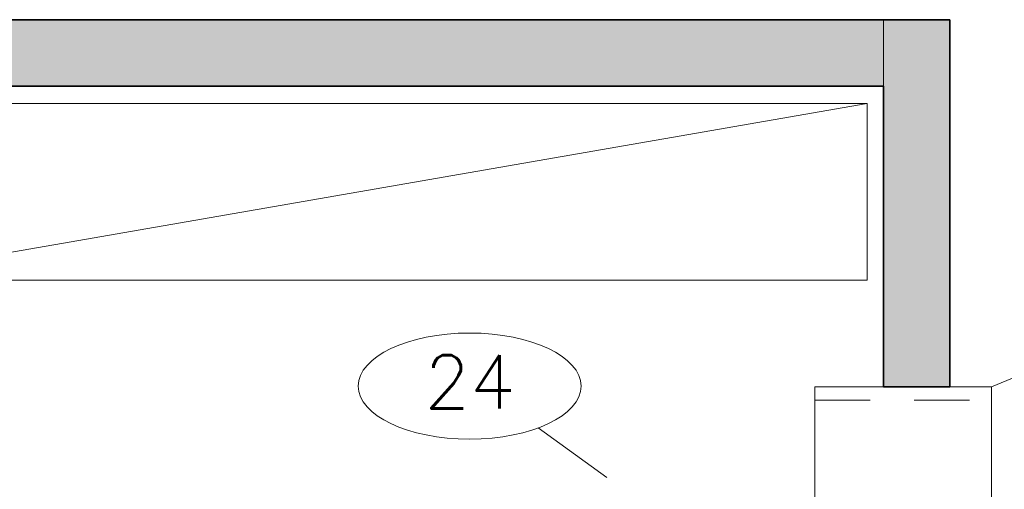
# Model space of a CAD drawing. Header units: metres. Extents: x -33 to 126, y -29 to 31.
# Tile 53 of 75: x -5.29 to -3.06, y -10.43 to -9.36. Entities that reach past the tile are written whole.
import ezdxf

# ---------------------------------------------------------------- set-up
doc = ezdxf.new("R2010")
doc.units = ezdxf.units.M
doc.linetypes.add('IMPORT-HIDDEN2 _9_', pattern=[0.1875, 0.125, -0.0625])
for name, color, linetype, lineweight in [('A-GENM', 13, 'Continuous', 18), ('A-WALL', 113, 'Continuous', 18), ('A-WALL-PATT', 111, 'Continuous', 35), ('C-NEUTRO', 7, 'Continuous', 18), ('C-NUMERO', 7, 'Continuous', 18), ('LAYOUT_dwg _2_', 8, 'Continuous', 18)]:
    doc.layers.add(name, color=color, linetype=linetype, lineweight=lineweight)
doc.styles.add('romans_2', font='romans__.ttf', dxfattribs={"height": 0.12})

# ---------------------------------------------------------------- blocks, each defined once
blk = doc.blocks.new('Generic Models 1 - Generic Models 28-2496588-2-PLANTA COM LAYOUT')
at = {"layer": 'A-GENM'}
for p, q in [((-18.4973, 3.2996), (-18.4973, 3.2052)), ((-18.0106, 3.2996), (-18.4973, 3.2996)), ((-17.9794, 3.2996), (-18.0106, 3.2996)), ((-17.7876, 3.2996), (-17.9794, 3.2996)), ((-17.7755, 3.2996), (-17.7876, 3.2996)), ((-17.7709, 3.2996), (-17.7755, 3.2996)), ((-17.7587, 3.2996), (-17.7709, 3.2996)), ((-17.7552, 3.2996), (-17.7587, 3.2996)), ((-17.7417, 3.2996), (-17.7552, 3.2996)), ((-17.7361, 3.2996), (-17.7417, 3.2996)), ((-17.7271, 3.2996), (-17.7361, 3.2996)), ((-17.1754, 3.2996), (-17.7271, 3.2996)), ((-17.1443, 3.2996), (-17.1754, 3.2996)), ((-16.9525, 3.2996), (-17.1443, 3.2996)), ((-16.9404, 3.2996), (-16.9525, 3.2996)), ((-16.9358, 3.2996), (-16.9404, 3.2996)), ((-16.9236, 3.2996), (-16.9358, 3.2996)), ((-16.9201, 3.2996), (-16.9236, 3.2996)), ((-16.9066, 3.2996), (-16.9201, 3.2996)), ((-16.901, 3.2996), (-16.9066, 3.2996)), ((-16.892, 3.2996), (-16.901, 3.2996)), ((-16.7973, 3.2996), (-16.892, 3.2996)), ((-16.7973, 3.2052), (-16.7973, 3.2996)), ((-18.4973, 3.0552), (-18.4973, 2.8996)), ((-16.7973, 2.8996), (-16.7973, 3.0552)), ((-18.4973, 2.8996), (-16.7973, 2.8996))]:
    blk.add_line(p, q, dxfattribs=at)
blk = doc.blocks.new('LAYOUT_dwg_Elipse-1-2545353-2-PLANTA COM LAYOUT')
at = {"layer": 'C-NUMERO'}
blk.add_ellipse((-0.1387, -0.0003), major_axis=(0.21, 0), ratio=0.47619, dxfattribs=at)
blk = doc.blocks.new('LAYOUT_dwg _2_-2545261-2-PLANTA COM LAYOUT')
at = {"layer": 'C-NEUTRO', "linetype": 'IMPORT-HIDDEN2 _9_'}
for p, q in [((1612.9298, 855.6333), (1613.3298, 855.6333)), ((1612.9298, 855.6033), (1613.3298, 855.6033))]:
    blk.add_line(p, q, dxfattribs=at)
at = {"layer": 'C-NEUTRO'}
blk.add_line((1613.3298, 855.6333), (1613.3298, 855.1466), dxfattribs=at)
at = {"layer": 'C-NEUTRO', "flags": 128}
for points in [[(1610.7481, 855.8741), (1613.0481, 855.8741), (1613.0481, 856.2741), (1610.7481, 856.2741), (1610.7481, 855.8741), (1613.0481, 856.2741)], [(1613.3298, 854.0281), (1613.3298, 853.9333), (1612.9298, 853.9333), (1612.9298, 855.6333)]]:
    blk.add_lwpolyline(points, dxfattribs=at)
at = {"layer": 'C-NUMERO'}
for p, q in [((1613.5729, 855.7342), (1613.3298, 855.6333)), ((1612.3039, 855.5402), (1612.4598, 855.4284))]:
    blk.add_line(p, q, dxfattribs=at)
at = {"xscale": 1.199999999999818, "yscale": 1.199999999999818, "zscale": 1.199999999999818}
blk.add_blockref('LAYOUT_dwg_Elipse-1-2545353-2-PLANTA COM LAYOUT', (1612.3157, 855.6353), dxfattribs=at)
at = {"layer": 'C-NUMERO', "insert": (1612.1496, 855.7046), "char_height": 0.12, "width": 0.272727, "attachment_point": 2, "line_spacing_factor": 0.964689, "style": 'romans_2'}
blk.add_mtext('24', dxfattribs=at)

msp = doc.modelspace()

# ---------------------------------------------------------------- hatches: boundary and pattern name
at = {"layer": 'A-WALL-PATT', "lineweight": 18}
msp.add_hatch(color=7, dxfattribs=at).paths.add_polyline_path([(-8.9873, -9.5146), (-3.3373, -9.5146), (-3.3373, -9.3646), (-10.0079, -9.3646), (-10.0079, -9.5146), (-9.6263, -9.5146)], flags=0)
h = msp.add_hatch(color=7, dxfattribs=at)
h.paths.add_polyline_path([(-3.3373, -12.5146), (-3.1873, -12.5146), (-3.1873, -11.8946), (-3.3373, -11.8946), (-3.3373, -12.5067)], flags=0)
h.paths.add_polyline_path([(-3.1873, -10.1946), (-3.1873, -9.3646), (-3.3373, -9.3646), (-3.3373, -10.1946)], flags=0)

# ---------------------------------------------------------------- linework, layer by layer
at = {"layer": 'A-WALL', "lineweight": 35}
for p, q in [((-3.1873, -9.3646), (-10.0079, -9.3646)), ((-3.1873, -10.1946), (-3.1873, -9.3646)), ((-8.8373, -9.5146), (-3.3373, -9.5146)), ((-3.3373, -9.5146), (-3.3373, -10.1946)), ((-3.3373, -10.1946), (-3.1873, -10.1946))]:
    msp.add_line(p, q, dxfattribs=at)
at = {"layer": 'A-WALL'}
msp.add_line((-3.3373, -9.5146), (-3.3373, -9.3646), dxfattribs=at)

# ---------------------------------------------------------------- block references
at = {"layer": 'A-GENM', "rotation": 269.9999999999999}
msp.add_blockref('Generic Models 1 - Generic Models 28-2496588-2-PLANTA COM LAYOUT', (-6.3925, -28.6919), dxfattribs=at)
at = {"layer": 'LAYOUT_dwg _2_', "color": 7}
msp.add_blockref('LAYOUT_dwg _2_-2545261-2-PLANTA COM LAYOUT', (-1616.4227, -865.8279), dxfattribs=at)

doc.saveas('drawing.dxf')
